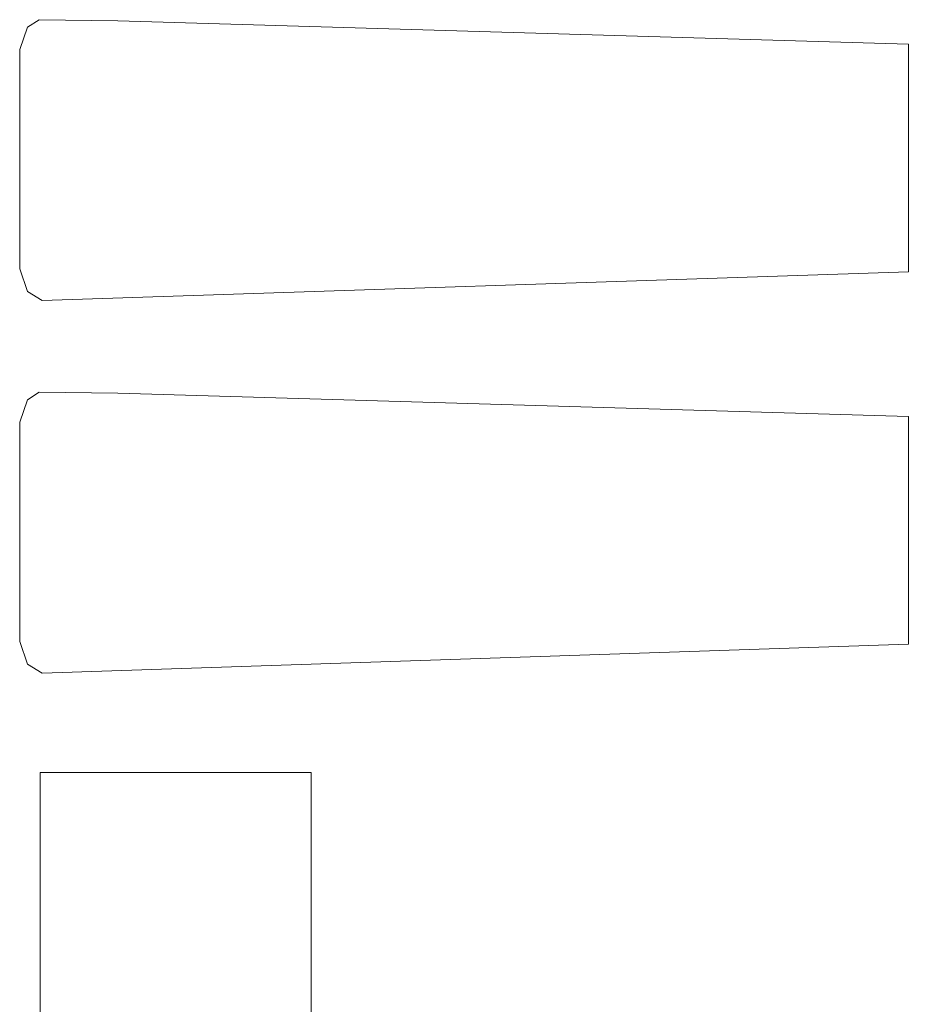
# Model space of a CAD drawing. Header units: millimetres. Extents: x -14761 to 157739, y -22400 to 107990.
# Tile 165 of 228: x 121086 to 122726, y 32240 to 34057. Entities that reach past the tile are written whole.
import ezdxf

# ---------------------------------------------------------------- set-up
doc = ezdxf.new("R2010")
doc.units = ezdxf.units.MM
doc.header["$MEASUREMENT"] = 0
doc.layers.add('Интерьер - лежаки 2', color=7, linetype='Continuous')

msp = doc.modelspace()

# ---------------------------------------------------------------- linework, layer by layer
at = {"layer": 'Интерьер - лежаки 2', "color": 7, "linetype": 'Continuous', "lineweight": 15}
for p, q in [((121124.5, 32167.8), (121124.5, 32667.8)), ((121124.5, 32667.8), (121624.5, 32667.8)), ((121624.5, 32667.8), (121624.5, 32167.8))]:
    msp.add_line(p, q, dxfattribs=at)
at = {"layer": 'Интерьер - лежаки 2', "color": 7, "linetype": 'Continuous', "lineweight": 15, "flags": 128}
for points in [[(121267.6, 34054.9), (121122.4, 34056.8), (121101, 34042.7), (121086.5, 34001.9), (121086.4, 33597.1), (121101, 33555.2), (121127.8, 33538.5), (122726.5, 33591.9), (122726.5, 34011.9)], [(121267.6, 33367.5), (121122.4, 33369.4), (121101, 33355.3), (121086.5, 33314.5), (121086.4, 32909.7), (121101, 32867.8), (121127.8, 32851.1), (122726.5, 32904.5), (122726.5, 33324.5)]]:
    msp.add_lwpolyline(points, close=True, dxfattribs=at)

doc.saveas('drawing.dxf')
